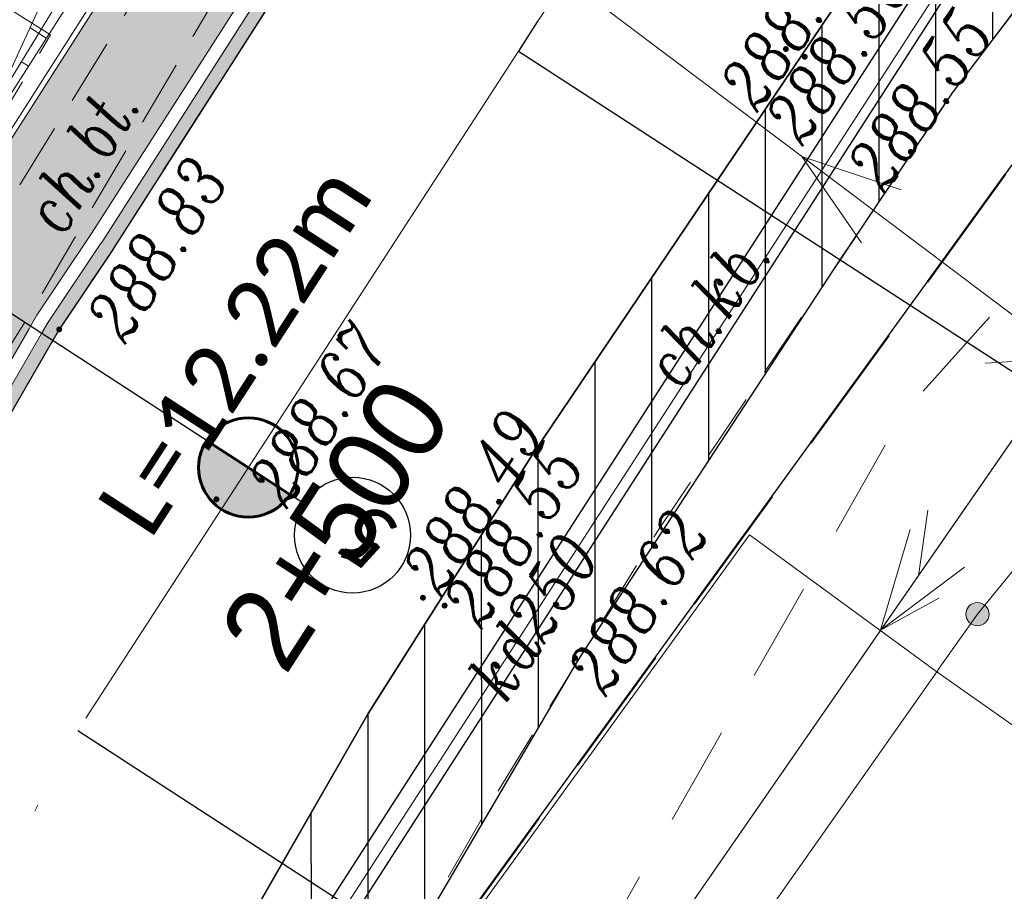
# Model space of a CAD drawing. Header units: metres. Extents: x -1 to 7476305, y 0 to 5497191.
# Tile 93 of 115: x 7475247 to 7475262, y 5497034 to 5497047. Entities that reach past the tile are written whole.
import ezdxf
from ezdxf.enums import TextEntityAlignment as Align

# ---------------------------------------------------------------- set-up
doc = ezdxf.new("R2010")
doc.units = ezdxf.units.M
for name, pattern in [('420-500', [1.5, 1, -0.5]), ('ACAD_ISO04W100', [30, 24, -3, 0, -3]), ('EGBO02-500', [2.5, 1.5, -1]), ('HIDDEN', [0.375, 0.25, -0.125]), ('KTCR02-500', [1.5, 1, -0.5]), ('KTJZ01-500', [2, 1.5, -0.5])]:
    doc.linetypes.add(name, pattern=pattern)
for name, color, linetype in [('C-DROGI-KORYTARZE', 7, 'Continuous'), ('C-DROGI-PRZEKROJE', 7, 'Continuous'), ('C-DROGI-SYTUACJA', 7, 'Continuous'), ('C-DROGI-SYTUACJA-ETYKIETY', 7, 'Continuous'), ('C-SIECI-RURY', 150, 'Continuous'), ('D_chodnik do przełożenia', 3, 'Continuous'), ('D_Granice pasa drogowego', 30, '420-500'), ('D_Skarpa przy palisadach', 7, 'Continuous'), ('S-5_wymiary', 6, 'Continuous')]:
    doc.layers.add(name, color=color, linetype=linetype)
doc.layers.add('D_opis', color=7, linetype='Continuous', lineweight=18, plot=False)
for name, color, linetype, lineweight, true_color in [('EGBB01', 7, 'Continuous', 5, 0x0a0909), ('EGBD03', 7, 'Continuous', 5, 0x0a0909), ('EGBO02', 7, 'Continuous', 5, 0x0a0909), ('KTCR02', 7, 'Continuous', 5, 0x0a0909), ('KTJZ01', 7, 'Continuous', 5, 0x0a0909), ('KTKR01', 7, 'Continuous', 5, 0x0a0909), ('KTOK05_01', 7, 'Continuous', 5, 0x0a0909), ('RTPW01', 7, 'Continuous', 5, 0x0a0909), ('RTPW02', 7, 'Continuous', 5, 0x0a0909), ('suepnn', 7, 'Continuous', 5, 0x0a0909), ('SUPK_01', 7, 'Continuous', 5, 0x0a0909), ('SUSM01', 7, 'Continuous', 5, 0x0a0909), ('sutp', 7, 'Continuous', 5, 0x0a0909)]:
    doc.layers.add(name, color=color, linetype=linetype, lineweight=lineweight, true_color=true_color)
doc.layers.add('S-1_proj_obrzeze', color=11, linetype='Continuous', lineweight=30)
doc.layers.add('S-5_opis_poprzeczka', color=7, linetype='Continuous', lineweight=25)
doc.styles.add('! rom po 1.8mm', font='calibri.ttf', dxfattribs={"height": 0.9})
doc.styles.add('KAMIL', font='calibri.ttf', dxfattribs={"height": 0.75})
doc.styles.add('romans_pochyl', font='calibri.ttf', dxfattribs={"height": 0.75})
doc.styles.add('Style-ITALIC_1250', font='ITALIC_1250.shx')
doc.linetypes.add('KTOK05_01-500', pattern='A,3.75,[13,dgnlstyle-rozp_2015.shx,S=0.002778,R=0,X=0,Y=0],3.75', length=7.5)
doc.dimstyles.new('! 500', dxfattribs={"dimscale": 5, "dimtxt": 0.9, "dimasz": 0.18, "dimexe": 0.08, "dimexo": 0.04, "dimgap": 0.07, "dimtad": 1, "dimzin": 1, "dimtxsty": '! rom po 1.8mm', "dimcen": 0.09, "dimclrd": 256, "dimclre": 256, "dimclrt": 256, "dimazin": 1, "dimtfac": 1, "dimtix": 1, "dimtmove": 1, "dimatfit": 1, "dimfxl": 0.2, "dimlwd": -1, "dimlwe": -1, "dimarcsym": 0})

# ---------------------------------------------------------------- blocks, each defined once
blk = doc.blocks.new('*D107')
at = {"layer": 'D_Skarpa przy palisadach', "transparency": 16777216}
for p, q in [((7475261.652, 5497064.493), (7475239.628, 5497077.798)), ((7475202.219, 5497015.798), (7475239.616, 5497077.7)), ((7475224.163, 5497002.436), (7475202.139, 5497015.741))]:
    blk.add_line(p, q, dxfattribs=at)
at = {"layer": 'D_Skarpa przy palisadach', "lineweight": 30, "transparency": 16777216}
for points in [[(7475239.603, 5497077.708), (7475239.629, 5497077.692), (7475239.662, 5497077.777)], [(7475202.207, 5497015.805), (7475202.232, 5497015.79), (7475202.173, 5497015.721)]]:
    blk.add_solid(points, dxfattribs=at)
at = {"layer": 'Defpoints', "color": 0, "lineweight": 30, "transparency": 16777216}
for p in [(7475239.662, 5497077.777), (7475261.669, 5497064.482), (7475224.18, 5497002.426)]:
    blk.add_point(p, dxfattribs=at)
at = {"layer": 'D_Skarpa przy palisadach', "lineweight": 30, "transparency": 16777216, "insert": (7475219.717, 5497047.474), "char_height": 0.9, "attachment_point": 5, "rotation": 58.8631, "style": '! rom po 1.8mm'}
blk.add_mtext('Miejsce do wymijania sie osób ze szczególnymi potrzebami\\Pdł. 72,50m', dxfattribs=at)
blk = doc.blocks.new('*D131')
at = {"layer": 'D_opis', "transparency": 16777216}
for p, q in [((7475285.085, 5497071.614), (7475313.148, 5497052.057)), ((7475313.064, 5497052.006), (7475266.284, 5496984.879)), ((7475238.202, 5497004.339), (7475266.265, 5496984.782))]:
    blk.add_line(p, q, dxfattribs=at)
at = {"layer": 'D_opis', "lineweight": 30, "transparency": 16777216}
for points in [[(7475313.051, 5497052.014), (7475313.076, 5497051.997), (7475313.115, 5497052.08)], [(7475266.271, 5496984.888), (7475266.296, 5496984.87), (7475266.232, 5496984.805)]]:
    blk.add_solid(points, dxfattribs=at)
at = {"layer": 'Defpoints', "color": 0, "lineweight": 30, "transparency": 16777216}
for p in [(7475285.068, 5497071.625), (7475238.185, 5497004.351), (7475266.232, 5496984.805)]:
    blk.add_point(p, dxfattribs=at)
at = {"layer": 'D_opis', "lineweight": 30, "transparency": 16777216, "insert": (7475288.525, 5497019.243), "char_height": 0.9, "attachment_point": 5, "rotation": 55.1278, "style": '! rom po 1.8mm'}
blk.add_mtext('istn. chodnik do odtworzenia\\Pdł. 82,00m', dxfattribs=at)
blk = doc.blocks.new('SUSM01')
at = {"layer": 'SUSM01', "color": 18, "linetype": 'Continuous', "lineweight": 13, "true_color": 0x0a0909}
for p, q in [((-0.543, 0.545), (-0.897, 0.899)), ((0.517, 0.545), (0.871, 0.899)), ((-0.897, -0.869), (-0.543, -0.515)), ((0.871, -0.869), (0.517, -0.515))]:
    blk.add_line(p, q, dxfattribs=at)
blk = doc.blocks.new('RTPW02')
at = {"layer": 'RTPW02', "linetype": 'Continuous', "lineweight": 13, "true_color": 0x0a0909}
h = blk.add_hatch(color=18, dxfattribs=at)
edge = h.paths.add_edge_path()
edge.add_arc((0, 0), 0.045, 0, 360)
blk = doc.blocks.new('MDCP_klauzula')
at = {"layer": 'KTOK05_01', "linetype": 'Continuous', "lineweight": 18}
h = blk.add_hatch(color=252, dxfattribs=at)
edge = h.paths.add_edge_path()
edge.add_arc((7475261.775, 5497037.71), 0.175, 0, 360)
at = {"layer": 'EGBB01', "color": 252, "linetype": 'Continuous', "lineweight": 18, "flags": 128}
blk.add_lwpolyline([(7475261.163, 5497036.839), (7475268.679, 5497031.551), (7475264.281, 5497025.301), (7475256.765, 5497030.589), (7475261.163, 5497036.839)], close=True, dxfattribs=at)
at = {"layer": 'EGBD03', "color": 96, "linetype": 'Continuous', "lineweight": 30, "flags": 128}
blk.add_lwpolyline([(7475224.229, 5496974.661), (7475234.774, 5496999.181), (7475244.883, 5497018.143), (7475247.158, 5497021.622), (7475253.509, 5497032.362), (7475263.655, 5497046.357), (7475275.03, 5497059.7), (7475278.404, 5497063.267), (7475280.249, 5497065.127), (7475283.737, 5497068.192)], dxfattribs=at)
at = {"layer": 'EGBO02', "color": 252, "linetype": 'EGBO02-500', "lineweight": 18, "flags": 128}
blk.add_lwpolyline([(7475310.722, 5497088.786), (7475293.365, 5497073.57), (7475280.887, 5497061.635), (7475269.087, 5497050.145), (7475260.656, 5497040.742), (7475252.665, 5497026.697), (7475247.491, 5497016.342), (7475242.529, 5497005.703), (7475231.803, 5496984.157), (7475223.059, 5496966.836), (7475208.823, 5496940.062), (7475188.311, 5496901.265), (7475181.318, 5496888.389), (7475171.576, 5496875.579), (7475162.425, 5496863.399)], dxfattribs=at)
at = {"layer": 'KTCR02', "color": 252, "linetype": 'KTCR02-500', "lineweight": 18, "flags": 128}
for points in [[(7475318.09, 5497102.78), (7475319.59, 5497101.07), (7475316.43, 5497098.44), (7475313, 5497095.57), (7475302.42, 5497086.74), (7475292.62, 5497078.32), (7475284.25, 5497070.97), (7475282.24, 5497069.06), (7475278.27, 5497065.23), (7475276.37, 5497063.29), (7475271.56, 5497058.19), (7475266.97, 5497052.93), (7475261.4, 5497045.58), (7475256.95, 5497038.97), (7475254.55, 5497035.06), (7475250.74, 5497028.48), (7475249.26, 5497025.96), (7475246.67, 5497021.06), (7475242.67, 5497013.29), (7475239.43, 5497006.85), (7475237.53, 5497003), (7475227.8, 5496982.89)], [(7475246.53, 5497042.912), (7475250.479, 5497049.297), (7475251.444, 5497049.001), (7475247.483, 5497042.256), (7475245.037, 5497038.339)]]:
    blk.add_lwpolyline(points, dxfattribs=at)
blk.add_lwpolyline([(7475247.785, 5497046.455), (7475246.886, 5497047.016), (7475246.693, 5497046.672), (7475245.844, 5497047.201), (7475245.623, 5497046.847), (7475244.78, 5497047.362), (7475244.557, 5497047.003), (7475243.703, 5497047.539), (7475242.708, 5497045.862), (7475243.565, 5497045.328), (7475243.373, 5497044.991), (7475244.222, 5497044.481), (7475243.995, 5497044.136), (7475244.848, 5497043.597), (7475244.652, 5497043.264), (7475245.547, 5497042.728), (7475247.785, 5497046.455)], close=True, dxfattribs=at)
at = {"layer": 'KTJZ01', "color": 252, "linetype": 'KTJZ01-500', "lineweight": 18, "flags": 128}
blk.add_lwpolyline([(7474940.948, 5496678.227), (7474942.744, 5496679.768), (7474947.468, 5496684.472), (7474951.738, 5496688.783), (7474958.027, 5496695.193), (7474962.097, 5496699.235), (7474965.673, 5496702.794), (7474969.754, 5496707.034), (7474981.843, 5496719.552), (7474986.871, 5496724.456), (7474990.284, 5496728.016), (7474993.046, 5496730.57), (7474995.803, 5496733.399), (7474999.755, 5496737.308), (7475005.043, 5496742.399), (7475009.082, 5496746.263), (7475016.386, 5496752.922), (7475018.661, 5496754.834), (7475020.089, 5496756.127), (7475022.831, 5496758.571), (7475025.815, 5496761.182), (7475031.927, 5496766.616), (7475037.923, 5496771.877), (7475045.276, 5496778.075), (7475048.776, 5496780.871), (7475053.275, 5496784.409), (7475057.865, 5496787.982), (7475065.68, 5496793.821), (7475071.675, 5496798.251), (7475080.197, 5496804.617), (7475085.951, 5496808.863), (7475092.068, 5496813.415), (7475094.463, 5496815.318), (7475099.029, 5496818.877), (7475104.515, 5496823.229), (7475105.014, 5496823.868), (7475110.261, 5496828.106), (7475116.671, 5496833.487), (7475121.299, 5496837.758), (7475127.388, 5496843.57), (7475133.626, 5496849.85), (7475138.23, 5496854.845), (7475143.855, 5496861.074), (7475148.205, 5496866.026), (7475154.747, 5496873.863), (7475160.368, 5496880.935), (7475164.02, 5496885.897), (7475167.465, 5496890.774), (7475169.395, 5496893.556), (7475177.645, 5496905.781), (7475183.716, 5496915.79), (7475187.356, 5496922.37), (7475191.312, 5496929.431), (7475194.505, 5496935.684), (7475198.366, 5496943.242), (7475201.584, 5496949.716), (7475204.91, 5496956.567), (7475209.898, 5496967.043), (7475214.268, 5496976.102), (7475219.085, 5496986.161), (7475221.068, 5496990.37), (7475223.563, 5496995.716), (7475227.167, 5497003.081), (7475229.52, 5497008.043), (7475233.202, 5497015.17), (7475236.644, 5497022.005), (7475242.538, 5497033.041), (7475245.538, 5497037.898), (7475247.914, 5497042.007), (7475248.707, 5497043.191), (7475252.159, 5497048.588), (7475253.518, 5497050.557), (7475256.496, 5497054.779), (7475262.407, 5497062.145), (7475264.477, 5497064.71), (7475272.511, 5497072.714), (7475276.959, 5497077.087), (7475283.019, 5497082.422), (7475288.616, 5497087.275), (7475294.096, 5497092.097)], dxfattribs=at)
at = {"layer": 'KTKR01', "color": 252, "linetype": 'Continuous', "lineweight": 18, "flags": 128}
blk.add_lwpolyline([(7475248.4, 5497028.94), (7475252.58, 5497036.21), (7475255.06, 5497040.12), (7475259.57, 5497046.81), (7475265.36, 5497054.54), (7475270, 5497059.8), (7475274.82, 5497064.93), (7475281.29, 5497071.24), (7475282.05, 5497071.93), (7475291.36, 5497080.2), (7475300.96, 5497088.36), (7475309.73, 5497095.73), (7475310.51, 5497096.37), (7475316.61, 5497101.48), (7475318.09, 5497102.78), (7475330.5, 5497113.22)], dxfattribs=at)
at = {"layer": 'KTOK05_01', "color": 252, "linetype": 'Continuous', "lineweight": 18}
blk.add_line((7475263.932, 5497040.362), (7475261.775, 5497037.71), dxfattribs=at)
at = {"layer": 'KTOK05_01', "color": 252, "linetype": 'KTOK05_01-500', "lineweight": 18}
blk.add_line((7475261.775, 5497037.71), (7475261.17, 5497036.86), dxfattribs=at)
at = {"layer": 'KTOK05_01', "color": 252, "linetype": 'KTOK05_01-500', "lineweight": 18, "flags": 128}
for points in [[(7475242.021, 5497044.781), (7475243.759, 5497040.19), (7475249.301, 5497049.259)], [(7475261.176, 5497036.856), (7475261.163, 5497036.839), (7475258.334, 5497038.906), (7475256.892, 5497036.909)], [(7475256.892, 5497036.909), (7475253.58, 5497032.34), (7475249.55, 5497025.62), (7475251.17, 5497024.57)]]:
    blk.add_lwpolyline(points, dxfattribs=at)
at = {"layer": 'KTOK05_01', "color": 252, "linetype": 'Continuous', "lineweight": 18}
blk.add_circle((7475261.775, 5497037.71), 0.175, dxfattribs=at)
at = {"layer": 'suepnn', "color": 1, "linetype": 'Continuous', "lineweight": 13, "true_color": 0xfa0000}
blk.add_line((7475263.16, 5497041.58), (7475237.48, 5497060.92), dxfattribs=at)
at = {"layer": 'suepnn', "color": 1, "linetype": 'Continuous', "lineweight": 13, "true_color": 0xfa0000, "flags": 128}
for points in [[(7475213.493, 5497043.011), (7475228.438, 5497032.611), (7475243.96, 5497013.85), (7475263.16, 5497041.58), (7475279.69, 5497059.683)], [(7475260.023, 5497043.316), (7475259.126, 5497044.618), (7475260.625, 5497044.115)], [(7475261.579, 5497038.418), (7475260.314, 5497037.469), (7475260.757, 5497038.987)]]:
    blk.add_lwpolyline(points, dxfattribs=at)
at = {"layer": 'SUPK_01', "color": 36, "linetype": 'Continuous', "lineweight": 13, "true_color": 0x803300, "flags": 128}
blk.add_lwpolyline([(7475262.66, 5497049.42), (7475249.55, 5497029.14), (7475248.379, 5497029.334)], dxfattribs=at)
at = {"layer": 'sutp', "color": 30, "linetype": 'Continuous', "lineweight": 13, "true_color": 0xff9100}
for p, q in [((7475243.96, 5497013.85), (7475263.16, 5497041.58)), ((7475260.883, 5497038.291), (7475261.024, 5497039.281)), ((7475260.314, 5497037.469), (7475261.191, 5497037.95))]:
    blk.add_line(p, q, dxfattribs=at)
at = {"layer": 'RTPW02', "color": 252, "linetype": 'Continuous', "lineweight": 18}
for p in [(7475258.884, 5497046.24), (7475259.168, 5497046.123), (7475260.768, 5497044.687), (7475247.914, 5497042.007), (7475250.287, 5497039.444), (7475253.405, 5497037.958), (7475253.732, 5497037.839), (7475255.703, 5497037.048)]:
    blk.add_blockref('RTPW02', p, dxfattribs=at)
at = {"layer": 'SUSM01', "color": 252, "linetype": 'Continuous', "lineweight": 18, "rotation": 48.82593315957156}
blk.add_blockref('SUSM01', (7475263.16, 5497041.58), dxfattribs=at)
at = {"layer": 'KTCR02', "color": 252, "linetype": 'Continuous', "lineweight": 18, "style": 'Style-ITALIC_1250', "width": 0.8}
blk.add_text('ch.bt.', height=0.75, rotation=59.5764, dxfattribs=at).set_placement((7475247.969, 5497043.386))
at = {"layer": 'KTKR01', "color": 252, "linetype": 'Continuous', "lineweight": 18, "style": 'Style-ITALIC_1250', "width": 0.8}
blk.add_text('ch.kb.', height=0.75, rotation=56.0145, dxfattribs=at).set_placement((7475257.295, 5497041.066))
at = {"layer": 'RTPW02', "color": 252, "linetype": 'Continuous', "lineweight": 18, "style": 'Style-ITALIC_1250', "width": 0.8}
for s, rotation, p in [('288.49', 55.3866, (7475258.446, 5497045.261)), ('288.50', 55.3866, (7475259.129, 5497044.751)), ('288.55', 55.3866, (7475260.366, 5497044.038)), ('288.83', 57.6142, (7475248.906, 5497041.765)), ('288.67', 57.6142, (7475251.349, 5497039.276)), ('288.49', 57.6142, (7475253.676, 5497037.952)), ('288.55', 57.6142, (7475254.287, 5497037.457)), ('288.62', 57.6142, (7475256.163, 5497036.439))]:
    blk.add_text(s, height=0.75, rotation=rotation, dxfattribs=at).set_placement(p)
at = {"layer": 'SUPK_01', "color": 36, "linetype": 'Continuous', "lineweight": 13, "true_color": 0x803300, "style": 'Style-ITALIC_1250', "width": 0.8}
blk.add_text('kd250', height=0.75, rotation=57.1194, dxfattribs=at).set_placement((7475255.07, 5497037.679), align=Align.MIDDLE_CENTER)
blk = doc.blocks.new('kilometraz')
at = {"linetype": 'ByBlock', "lineweight": -2}
blk.add_hatch(color=0, dxfattribs=at).paths.add_polyline_path([(0, -0.5, 0.414214), (0.5, 0, 0.414214), (0, 0.5)])
at = {"color": 0, "linetype": 'ByBlock', "lineweight": -2}
blk.add_line((0, 0.5), (0, -0.5), dxfattribs=at)
blk.add_circle((0, 0), 0.5, dxfattribs=at)
blk = doc.blocks.new('kolo')
at = {"layer": 'S-5_wymiary'}
blk.add_circle((-0.91, 0), 0.91, dxfattribs=at)

msp = doc.modelspace()

# ---------------------------------------------------------------- hatches: boundary and pattern name
at = {"layer": 'D_chodnik do przełożenia', "lineweight": 30}
h = msp.add_hatch(dxfattribs=at)
h.set_pattern_fill('ANSI31', color=3, scale=0.27, angle=45)
h.paths.add_polyline_path([(7475265.36, 5497054.54), (7475264.22, 5497053.018), (7475259.57, 5497046.81), (7475255.06, 5497040.12), (7475252.58, 5497036.21), (7475248.314, 5497028.78), (7475244.36, 5497021.44), (7475240.69, 5497014.3), (7475237.52, 5497008.04), (7475236.215, 5497005.367), (7475238.213, 5497004.404), (7475241.05, 5497010.07), (7475244.67, 5497017.175), (7475247.44, 5497022.39), (7475250.74, 5497028.48), (7475255.75, 5497037.015), (7475259.702, 5497043.057), (7475261.4, 5497045.58), (7475266.97, 5497052.93), (7475271.56, 5497058.19), (7475278.27, 5497065.23), (7475283.245, 5497070.015), (7475284.274, 5497070.994), (7475285.039, 5497071.671), (7475283.49, 5497073.209), (7475281.29, 5497071.24), (7475274.82, 5497064.93), (7475270, 5497059.8)])

# ---------------------------------------------------------------- linework, layer by layer
at = {"layer": 'D_chodnik do przełożenia', "lineweight": 30, "flags": 128}
msp.add_lwpolyline([(7475250.74, 5497028.48), (7475255.75, 5497037.015), (7475259.702, 5497043.057), (7475261.4, 5497045.58), (7475266.97, 5497052.93), (7475271.56, 5497058.19), (7475278.27, 5497065.23), (7475283.245, 5497070.015), (7475284.274, 5497070.994), (7475285.039, 5497071.671), (7475283.49, 5497073.209), (7475281.29, 5497071.24), (7475274.82, 5497064.93), (7475270, 5497059.8), (7475265.36, 5497054.54), (7475264.22, 5497053.018), (7475259.57, 5497046.81), (7475255.06, 5497040.12), (7475252.58, 5497036.21), (7475248.314, 5497028.78)], dxfattribs=at)
at = {"layer": 'D_Granice pasa drogowego', "lineweight": 50, "ltscale": 2, "flags": 128}
msp.add_lwpolyline([(7474871.194, 5496602.021), (7474875.844, 5496605.985), (7474886.51, 5496614.328), (7474893.187, 5496619.551), (7474906.364, 5496629.859), (7474908.002, 5496630.38), (7474914.804, 5496638.74), (7474928.905, 5496651.777), (7474946.406, 5496669.552), (7474957.321, 5496680.639), (7474994.148, 5496718.045), (7475014.642, 5496738.841), (7475028.014, 5496750.844), (7475033.755, 5496755.998), (7475037.841, 5496759.479), (7475046.672, 5496767.002), (7475050.423, 5496770.198), (7475056.626, 5496775.2), (7475065.197, 5496781.478), (7475069.506, 5496784.668), (7475083.953, 5496795.64), (7475091.313, 5496801.229), (7475097.69, 5496806.073), (7475103.398, 5496810.407), (7475110.576, 5496816.081), (7475114.68, 5496819.326), (7475120.064, 5496824.042), (7475130.991, 5496833.37), (7475144.36, 5496846.35), (7475159.914, 5496864.742), (7475165.321, 5496871.433), (7475168.549, 5496875.377), (7475175.09, 5496884.328), (7475189.457, 5496903.989), (7475193.179, 5496911.075), (7475198.108, 5496920.456), (7475202.904, 5496929.586), (7475209.984, 5496944.676), (7475224.229, 5496974.661), (7475228.871, 5496985.456), (7475234.774, 5496999.181), (7475235.211, 5497000), (7475244.883, 5497018.143), (7475247.158, 5497021.622), (7475253.509, 5497032.362), (7475263.655, 5497046.357), (7475275.03, 5497059.7), (7475278.404, 5497063.267), (7475280.249, 5497065.127), (7475283.737, 5497068.192), (7475289.77, 5497074.68), (7475292.049, 5497076.649), (7475298.288, 5497082.039), (7475318.081, 5497097.784), (7475318.6, 5497101.12), (7475308.342, 5497109.277), (7475299.764, 5497105.915), (7475300.031, 5497102.685), (7475290.434, 5497094.878), (7475285.765, 5497091.08), (7475277.631, 5497083.259), (7475263.588, 5497069.572), (7475259.571, 5497065.54), (7475255.16, 5497060.7), (7475248.447, 5497051.193), (7475241.071, 5497040.575), (7475236.851, 5497034.5), (7475232.87, 5497026.192), (7475228.603, 5497017.286), (7475222.129, 5497003.773), (7475221.6, 5497002.67), (7475223.058, 5497002.07), (7475222.491, 5496999.056), (7475222.104, 5496998.239), (7475217.488, 5496988.479), (7475214.662, 5496982.503), (7475211.997, 5496976.871), (7475210.402, 5496973.497), (7475207.108, 5496966.534), (7475200.594, 5496952.761), (7475195.041, 5496942.357), (7475186.706, 5496926.741), (7475181.863, 5496917.665), (7475180.812, 5496915.697), (7475174.258, 5496906.159), (7475161.354, 5496887.311), (7475156.287, 5496881.059), (7475137.148, 5496857.357), (7475129.378, 5496848.794), (7475126.377, 5496845.473), (7475122.357, 5496841.906), (7475113.346, 5496833.897), (7475108.201, 5496829.327), (7475103.572, 5496825.562), (7475101.251, 5496823.675), (7475097.151, 5496820.343), (7475092.412, 5496817.061), (7475083.189, 5496810.712), (7475063.35, 5496796.429), (7475055.25, 5496790.597), (7475035.25, 5496773.04), (7475032.26, 5496770.67), (7475010.572, 5496750.962), (7475002.025, 5496743.149), (7474993.311, 5496735.182), (7474991.33, 5496733.29), (7474987.11, 5496729.262), (7474981.728, 5496724.125), (7474978.688, 5496721.224), (7474975.041, 5496717.744), (7474967.615, 5496710.352), (7474955.357, 5496698.026), (7474948.808, 5496691.442), (7474943.173, 5496685.776), (7474941.426, 5496684.019), (7474940.056, 5496682.642), (7474939.655, 5496682.287), (7474931.483, 5496675.053), (7474923.147, 5496667.674), (7474919.881, 5496664.783), (7474908.976, 5496655.13), (7474905.9, 5496652.407), (7474901.86, 5496653.48)], dxfattribs=at)

# ---------------------------------------------------------------- dimensions: what is measured, and where the dimension line sits
at = {"layer": 'D_opis', "lineweight": 30}
dim = msp.add_aligned_dim(p1=(7475285.068, 5497071.625), p2=(7475238.185, 5497004.351), distance=34.186, text='istn. chodnik do odtworzenia\\Pdł. <>m', dimstyle='! 500', override={"dimscale": 0.5}, dxfattribs=at)
dim.commit()
dim.dimension.update_dxf_attribs({"geometry": '*D131', "text_midpoint": (7475288.525, 5497019.243)})
at = {"layer": 'D_Skarpa przy palisadach', "color": 18, "lineweight": 30, "true_color": 0x000000}
dim = msp.add_aligned_dim(p1=(7475224.18, 5497002.426), p2=(7475261.669, 5497064.482), distance=25.711, text='Miejsce do wymijania sie osób ze szczególnymi potrzebami\\Pdł. <>m', dimstyle='! 500', override={"dimscale": 0.5}, dxfattribs=at)
dim.commit()
dim.dimension.update_dxf_attribs({"geometry": '*D107', "text_midpoint": (7475219.717, 5497047.474)})

# ---------------------------------------------------------------- next in the draw order: block references
at = {"layer": 'RTPW01', "color": 18, "lineweight": 30, "true_color": 0x000000}
msp.add_blockref('MDCP_klauzula', (0, 0), dxfattribs=at)

# ---------------------------------------------------------------- next in the draw order: hatches: boundary and pattern name
at = {"layer": 'C-DROGI-KORYTARZE', "linetype": 'Continuous', "lineweight": -3, "true_color": 0xfeeab9}
msp.add_hatch(color=254, dxfattribs=at).paths.add_polyline_path([(7475266.288, 5497067.079), (7475264.195, 5497064.993), (7475264.179, 5497064.977), (7475262.381, 5497062.75), (7475262.361, 5497062.725), (7475262.103, 5497062.405), (7475262.085, 5497062.383), (7475261.054, 5497061.098), (7475261.05, 5497061.093), (7475260.448, 5497060.343), (7475260.443, 5497060.336), (7475256.208, 5497055.059), (7475256.174, 5497055.017), (7475253.225, 5497050.836), (7475253.187, 5497050.782), (7475251.859, 5497048.857), (7475251.824, 5497048.807), (7475251.556, 5497048.387), (7475251.535, 5497048.355), (7475248.403, 5497043.456), (7475248.371, 5497043.409), (7475247.588, 5497042.239), (7475247.578, 5497042.225), (7475247.481, 5497042.056), (7475247.46, 5497042.019), (7475245.202, 5497038.116), (7475245.194, 5497038.102), (7475245.115, 5497037.964), (7475245.11, 5497037.956), (7475242.252, 5497033.337), (7475242.185, 5497033.229), (7475236.314, 5497022.236), (7475236.291, 5497022.193), (7475235.164, 5497019.955), (7475235.151, 5497019.93), (7475233.318, 5497016.289), (7475233.305, 5497016.264), (7475232.894, 5497015.445), (7475232.842, 5497015.344), (7475229.431, 5497008.741), (7475229.374, 5497008.632), (7475229.202, 5497008.299), (7475229.16, 5497008.217), (7475227.593, 5497004.913), (7475227.592, 5497004.911), (7475227.59, 5497004.906), (7475227.461, 5497004.635), (7475227.264, 5497004.219), (7475227.255, 5497004.199), (7475225.64, 5497004.978), (7475225.65, 5497004.998), (7475225.85, 5497005.413), (7475225.981, 5497005.682), (7475225.984, 5497005.686), (7475225.986, 5497005.689), (7475227.552, 5497008.992), (7475227.591, 5497009.076), (7475227.763, 5497009.409), (7475227.82, 5497009.518), (7475231.232, 5497016.12), (7475231.283, 5497016.222), (7475231.726, 5497017.102), (7475231.739, 5497017.127), (7475233.572, 5497020.768), (7475233.585, 5497020.793), (7475234.712, 5497023.031), (7475234.734, 5497023.075), (7475240.605, 5497034.067), (7475240.665, 5497034.18), (7475243.605, 5497038.932), (7475243.61, 5497038.94), (7475243.69, 5497039.078), (7475243.698, 5497039.092), (7475245.955, 5497042.996), (7475245.976, 5497043.032), (7475246.074, 5497043.201), (7475246.082, 5497043.216), (7475246.867, 5497044.385), (7475246.898, 5497044.433), (7475250.031, 5497049.331), (7475250.051, 5497049.363), (7475250.324, 5497049.789), (7475250.357, 5497049.841), (7475251.703, 5497051.792), (7475251.741, 5497051.847), (7475254.73, 5497056.084), (7475254.761, 5497056.128), (7475259.053, 5497061.476), (7475259.058, 5497061.483), (7475259.669, 5497062.244), (7475259.672, 5497062.249), (7475260.717, 5497063.551), (7475260.735, 5497063.573), (7475260.997, 5497063.897), (7475261.017, 5497063.922), (7475262.839, 5497066.18), (7475262.853, 5497066.197), (7475264.975, 5497068.311), (7475266.288, 5497067.079)], flags=0)
at = {"layer": 'C-DROGI-PRZEKROJE', "linetype": 'Continuous', "lineweight": -3}
msp.add_hatch(color=5, dxfattribs=at).paths.add_polyline_path([(7475266.58, 5497066.805), (7475264.492, 5497064.725), (7475264.477, 5497064.71), (7475262.685, 5497062.489), (7475262.664, 5497062.464), (7475262.407, 5497062.145), (7475262.389, 5497062.123), (7475261.361, 5497060.842), (7475261.358, 5497060.838), (7475260.757, 5497060.089), (7475260.752, 5497060.082), (7475256.53, 5497054.821), (7475256.496, 5497054.779), (7475253.556, 5497050.611), (7475253.518, 5497050.557), (7475252.194, 5497048.638), (7475252.159, 5497048.588), (7475251.891, 5497048.169), (7475251.871, 5497048.137), (7475248.739, 5497043.239), (7475248.707, 5497043.191), (7475247.923, 5497042.021), (7475247.914, 5497042.007), (7475247.817, 5497041.838), (7475247.795, 5497041.802), (7475245.538, 5497037.898), (7475245.53, 5497037.884), (7475245.45, 5497037.746), (7475245.445, 5497037.738), (7475242.605, 5497033.15), (7475242.538, 5497033.041), (7475236.667, 5497022.049), (7475236.644, 5497022.005), (7475235.517, 5497019.767), (7475235.504, 5497019.742), (7475233.671, 5497016.102), (7475233.659, 5497016.077), (7475233.254, 5497015.271), (7475233.202, 5497015.17), (7475229.791, 5497008.568), (7475229.734, 5497008.458), (7475229.563, 5497008.125), (7475229.52, 5497008.043), (7475227.953, 5497004.739), (7475227.952, 5497004.737), (7475227.95, 5497004.732), (7475227.822, 5497004.462), (7475227.624, 5497004.045), (7475227.615, 5497004.026), (7475227.434, 5497004.113), (7475227.444, 5497004.132), (7475227.641, 5497004.549), (7475227.77, 5497004.819), (7475227.772, 5497004.824), (7475227.773, 5497004.827), (7475229.339, 5497008.13), (7475229.382, 5497008.212), (7475229.554, 5497008.545), (7475229.61, 5497008.655), (7475233.021, 5497015.257), (7475233.074, 5497015.358), (7475233.482, 5497016.171), (7475233.494, 5497016.196), (7475235.327, 5497019.836), (7475235.34, 5497019.861), (7475236.467, 5497022.099), (7475236.49, 5497022.143), (7475242.361, 5497033.135), (7475242.428, 5497033.244), (7475245.277, 5497037.847), (7475245.282, 5497037.856), (7475245.362, 5497037.993), (7475245.37, 5497038.007), (7475247.627, 5497041.911), (7475247.648, 5497041.947), (7475247.746, 5497042.116), (7475247.755, 5497042.13), (7475248.539, 5497043.3), (7475248.571, 5497043.348), (7475251.703, 5497048.246), (7475251.723, 5497048.278), (7475251.991, 5497048.698), (7475252.026, 5497048.748), (7475253.352, 5497050.67), (7475253.39, 5497050.724), (7475256.335, 5497054.898), (7475256.368, 5497054.94), (7475260.597, 5497060.209), (7475260.602, 5497060.216), (7475261.204, 5497060.966), (7475261.207, 5497060.97), (7475262.237, 5497062.253), (7475262.255, 5497062.275), (7475262.512, 5497062.595), (7475262.533, 5497062.62), (7475264.328, 5497064.844), (7475264.343, 5497064.859), (7475266.434, 5497066.942), (7475266.58, 5497066.805)], flags=0)

# ---------------------------------------------------------------- next in the draw order: linework, layer by layer
at = {"layer": 'C-DROGI-KORYTARZE', "color": 34, "linetype": 'Continuous', "lineweight": 15}
for p, q in [((7475247.719, 5497046.404, 288.98), (7475247.471, 5497046.564, 288.784)), ((7475247.45, 5497045.982, 288.979), (7475247.355, 5497046.044, 288.904))]:
    msp.add_line(p, q, dxfattribs=at)
at = {"layer": 'C-DROGI-KORYTARZE', "color": 32, "linetype": 'Continuous', "lineweight": 15}
msp.add_polyline3d([(7475253.104, 5497057.284, 287.94), (7475249.891, 5497053.107, 287.778), (7475249.849, 5497053.053, 287.776), (7475248.683, 5497050.938, 287.916), (7475248.719, 5497050.84, 287.971), (7475249.013, 5497050.038, 288.417), (7475249.035, 5497049.977, 288.45), (7475246.587, 5497044.635, 288.972), (7475246.556, 5497044.586, 288.973), (7475245.739, 5497043.438, 288.996), (7475245.73, 5497043.424, 288.996), (7475245.626, 5497043.259, 289), (7475245.6, 5497043.226, 289.004), (7475243.033, 5497039.523, 288.663), (7475243.011, 5497039.518, 288.652), (7475242.808, 5497039.46, 288.552), (7475242.796, 5497039.457, 288.546), (7475238.953, 5497035.088, 287.883), (7475238.883, 5497034.981, 287.875), (7475233.014, 5497023.988, 287.796)], dxfattribs=at)
at = {"layer": 'C-DROGI-KORYTARZE', "color": 26, "linetype": 'Continuous', "lineweight": 15}
msp.add_polyline3d([(7475254.432, 5497056.303, 289.041), (7475251.435, 5497052.055, 289.024), (7475251.397, 5497052, 289.024), (7475250.048, 5497050.044, 289.003), (7475250.014, 5497049.992, 289.003), (7475249.741, 5497049.565, 288.995), (7475249.72, 5497049.533, 288.995), (7475246.587, 5497044.634, 288.972), (7475246.557, 5497044.586, 288.973), (7475245.772, 5497043.417, 288.97), (7475245.763, 5497043.402, 288.97), (7475245.666, 5497043.234, 288.969), (7475245.645, 5497043.197, 288.969), (7475243.388, 5497039.293, 288.945), (7475243.379, 5497039.279, 288.945), (7475243.3, 5497039.142, 288.943), (7475243.295, 5497039.133, 288.943), (7475240.338, 5497034.353, 288.929), (7475240.278, 5497034.241, 288.928), (7475234.407, 5497023.248, 288.847)], dxfattribs=at)
at = {"layer": 'C-DROGI-PRZEKROJE', "color": 10, "linetype": 'Continuous', "lineweight": 15, "ltscale": 0.3}
for points in [[(7475274.715, 5497077.966, 288.904), (7475270.972, 5497074.286, 288.947), (7475270.66, 5497073.975, 288.78), (7475262.853, 5497066.197, 288.999), (7475260.997, 5497063.897, 289.01), (7475260.717, 5497063.551, 289.012), (7475259.669, 5497062.244, 288.973), (7475259.058, 5497061.483, 288.973), (7475254.761, 5497056.128, 289.019), (7475251.741, 5497051.847, 289.002), (7475250.357, 5497049.841, 288.981), (7475250.051, 5497049.363, 288.973), (7475246.898, 5497044.433, 288.951), (7475246.082, 5497043.216, 288.948), (7475245.955, 5497042.996, 288.947), (7475243.69, 5497039.078, 288.923), (7475243.606, 5497038.943, 288.921), (7475240.665, 5497034.18, 288.906), (7475234.734, 5497023.075, 288.826)], [(7475260.443, 5497060.336, 288.973), (7475256.208, 5497055.059, 289.013), (7475256.174, 5497055.017, 289.019), (7475253.225, 5497050.836, 289.002), (7475253.187, 5497050.782, 289.002), (7475251.859, 5497048.857, 288.982), (7475251.824, 5497048.807, 288.981), (7475251.556, 5497048.387, 288.974), (7475251.535, 5497048.355, 288.973), (7475248.403, 5497043.456, 288.95), (7475248.371, 5497043.409, 288.951), (7475247.588, 5497042.239, 288.948), (7475247.578, 5497042.225, 288.948), (7475247.481, 5497042.056, 288.947), (7475247.46, 5497042.019, 288.947), (7475245.202, 5497038.116, 288.923), (7475245.194, 5497038.102, 288.923), (7475245.115, 5497037.964, 288.921), (7475245.11, 5497037.956, 288.921), (7475242.252, 5497033.337, 288.907)], [(7475260.597, 5497060.209, 288.833), (7475256.369, 5497054.94, 288.873), (7475256.335, 5497054.898, 288.879), (7475253.391, 5497050.723, 288.862), (7475253.353, 5497050.67, 288.862), (7475252.026, 5497048.748, 288.842), (7475251.992, 5497048.698, 288.841), (7475251.723, 5497048.278, 288.834), (7475251.703, 5497048.246, 288.833), (7475248.571, 5497043.347, 288.81), (7475248.539, 5497043.3, 288.811), (7475247.756, 5497042.13, 288.808), (7475247.746, 5497042.116, 288.808), (7475247.649, 5497041.947, 288.807), (7475247.628, 5497041.911, 288.807), (7475245.37, 5497038.007, 288.783), (7475245.362, 5497037.993, 288.783), (7475245.283, 5497037.855, 288.781), (7475245.278, 5497037.847, 288.781), (7475242.429, 5497033.244, 288.767)], [(7475260.752, 5497060.082, 288.853), (7475256.53, 5497054.821, 288.893), (7475256.496, 5497054.779, 288.899), (7475253.556, 5497050.611, 288.882), (7475253.518, 5497050.557, 288.882), (7475252.194, 5497048.638, 288.862), (7475252.159, 5497048.588, 288.861), (7475251.891, 5497048.169, 288.854), (7475251.871, 5497048.137, 288.853), (7475248.739, 5497043.239, 288.83), (7475248.707, 5497043.191, 288.831), (7475247.923, 5497042.021, 288.828), (7475247.914, 5497042.007, 288.828), (7475247.817, 5497041.838, 288.827), (7475247.795, 5497041.802, 288.827), (7475245.538, 5497037.898, 288.803), (7475245.53, 5497037.884, 288.803), (7475245.45, 5497037.746, 288.801), (7475245.445, 5497037.738, 288.801), (7475242.605, 5497033.15, 288.787)], [(7475254.73, 5497056.084, 289.055), (7475251.741, 5497051.847, 289.038), (7475251.703, 5497051.792, 289.038), (7475250.357, 5497049.841, 289.017), (7475250.324, 5497049.789, 289.017), (7475250.051, 5497049.363, 289.009), (7475250.031, 5497049.331, 289.009), (7475246.898, 5497044.433, 288.986), (7475246.867, 5497044.385, 288.987), (7475246.082, 5497043.216, 288.984), (7475246.074, 5497043.201, 288.984), (7475245.976, 5497043.032, 288.983), (7475245.955, 5497042.996, 288.983), (7475243.698, 5497039.092, 288.959), (7475243.69, 5497039.078, 288.959), (7475243.61, 5497038.94, 288.957), (7475243.605, 5497038.932, 288.957), (7475240.665, 5497034.18, 288.943), (7475240.605, 5497034.067, 288.942), (7475234.734, 5497023.075, 288.861)]]:
    msp.add_polyline3d(points, dxfattribs=at)
at = {"layer": 'C-DROGI-PRZEKROJE', "color": 1, "linetype": 'Continuous', "lineweight": 15}
msp.add_polyline3d([(7475260.443, 5497060.336, 288.973), (7475256.208, 5497055.059, 289.013), (7475256.174, 5497055.017, 289.019), (7475253.225, 5497050.836, 289.002), (7475253.187, 5497050.782, 289.002), (7475251.859, 5497048.857, 288.982), (7475251.824, 5497048.807, 288.981), (7475251.556, 5497048.387, 288.974), (7475251.535, 5497048.355, 288.973), (7475248.403, 5497043.456, 288.95), (7475248.371, 5497043.409, 288.951), (7475247.588, 5497042.239, 288.948), (7475247.578, 5497042.225, 288.948), (7475247.481, 5497042.056, 288.947), (7475247.46, 5497042.019, 288.947), (7475245.202, 5497038.116, 288.923), (7475245.194, 5497038.102, 288.923), (7475245.115, 5497037.964, 288.921), (7475245.11, 5497037.956, 288.921), (7475242.252, 5497033.337, 288.907)], dxfattribs=at)
at = {"layer": 'C-DROGI-PRZEKROJE', "color": 7, "linetype": 'Continuous', "lineweight": -3}
msp.add_polyline3d([(7475260.752, 5497060.082, 288.833), (7475256.53, 5497054.821, 288.873), (7475256.496, 5497054.779, 288.879), (7475253.556, 5497050.611, 288.862), (7475253.518, 5497050.557, 288.862), (7475252.194, 5497048.638, 288.842), (7475252.159, 5497048.588, 288.841), (7475251.891, 5497048.169, 288.834), (7475251.871, 5497048.137, 288.833), (7475248.739, 5497043.239, 288.81), (7475248.707, 5497043.191, 288.811), (7475247.923, 5497042.021, 288.808), (7475247.914, 5497042.007, 288.808), (7475247.817, 5497041.838, 288.807), (7475247.795, 5497041.802, 288.807), (7475245.538, 5497037.898, 288.783), (7475245.53, 5497037.884, 288.783), (7475245.45, 5497037.746, 288.781), (7475245.445, 5497037.738, 288.781), (7475242.605, 5497033.15, 288.767)], dxfattribs=at)
at = {"layer": 'C-DROGI-SYTUACJA', "color": 8, "linetype": 'HIDDEN', "lineweight": -3, "ltscale": 10}
msp.add_line((7475263.295, 5497059.232), (7475254.845, 5497046.208), dxfattribs=at)
at = {"layer": 'C-DROGI-SYTUACJA', "color": 1, "linetype": 'Continuous', "lineweight": 15, "ltscale": 0.5, "flags": 128}
msp.add_lwpolyline([(7475274.574, 5497069.901, 0.059501), (7475254.845, 5497046.208)], format="xyb", dxfattribs=at)
at = {"layer": 'C-DROGI-SYTUACJA', "color": 1, "linetype": 'ACAD_ISO04W100', "lineweight": 15, "ltscale": 0.5, "flags": 128}
msp.add_lwpolyline([(7475254.845, 5497046.208), (7475248.193, 5497035.955), (7475236.767, 5497014.427), (7475204.581, 5496947.694), (7475194.212, 5496927.054), (7475192.33, 5496923.641)], dxfattribs=at)
at = {"layer": 'C-DROGI-SYTUACJA', "color": 7, "linetype": 'Continuous', "lineweight": 30}
msp.add_polyline3d([(7475248.4, 5497028.94, 288.523), (7475252.58, 5497036.21, 288.506), (7475255.06, 5497040.12, 288.492), (7475259.57, 5497046.81, 288.489), (7475265.36, 5497054.54, 288.487), (7475270, 5497059.8, 288.506), (7475274.82, 5497064.93, 288.488), (7475281.29, 5497071.24, 288.472), (7475282.05, 5497071.93, 288.462), (7475291.36, 5497080.2, 288.515), (7475300.96, 5497088.36, 288.589), (7475309.73, 5497095.73, 289.14), (7475310.51, 5497096.37, 289.096), (7475316.61, 5497101.48, 288.628), (7475318.09, 5497102.78, 288.645)], dxfattribs=at)
at = {"layer": 'C-DROGI-SYTUACJA-ETYKIETY', "color": 1, "linetype": 'Continuous', "lineweight": -3}
for p, q in [((7475254.845, 5497046.208), (7475288.402, 5497024.438)), ((7475248.193, 5497035.955), (7475281.75, 5497014.185))]:
    msp.add_line(p, q, dxfattribs=at)
at = {"layer": 'C-SIECI-RURY', "color": 150, "linetype": 'Continuous', "lineweight": 30}
for p, q in [((7475249.652, 5497029.722), (7475262.127, 5497049.103)), ((7475250.003, 5497029.496), (7475262.479, 5497048.876))]:
    msp.add_line(p, q, dxfattribs=at)
at = {"layer": 'S-1_proj_obrzeze', "color": 250, "linetype": 'Continuous', "lineweight": 15}
for points in [[(7475254.665, 5497056.131, 289.055), (7475251.675, 5497051.892, 289.038), (7475251.637, 5497051.837, 289.038), (7475250.29, 5497049.885, 289.017), (7475250.257, 5497049.833, 289.017), (7475249.984, 5497049.407, 289.009), (7475249.964, 5497049.375, 289.009), (7475246.831, 5497044.477, 288.986), (7475246.8, 5497044.428, 288.987), (7475246.015, 5497043.259, 288.984), (7475246.007, 5497043.244, 288.984), (7475245.909, 5497043.076, 288.983), (7475245.888, 5497043.039, 288.983), (7475243.631, 5497039.135, 288.959), (7475243.623, 5497039.121, 288.959), (7475243.543, 5497038.984, 288.957), (7475243.538, 5497038.975, 288.957), (7475240.594, 5497034.217, 288.943), (7475240.534, 5497034.105, 288.942), (7475234.663, 5497023.112, 288.861)], [(7475254.73, 5497056.084, 289.055), (7475251.741, 5497051.847, 289.038), (7475251.703, 5497051.792, 289.038), (7475250.357, 5497049.841, 289.017), (7475250.324, 5497049.789, 289.017), (7475250.051, 5497049.363, 289.009), (7475250.031, 5497049.331, 289.009), (7475246.898, 5497044.433, 288.986), (7475246.867, 5497044.385, 288.987), (7475246.082, 5497043.216, 288.984), (7475246.074, 5497043.201, 288.984), (7475245.976, 5497043.032, 288.983), (7475245.955, 5497042.996, 288.983), (7475243.698, 5497039.092, 288.959), (7475243.69, 5497039.078, 288.959), (7475243.61, 5497038.94, 288.957), (7475243.605, 5497038.932, 288.957), (7475240.665, 5497034.18, 288.943), (7475240.605, 5497034.067, 288.942), (7475234.734, 5497023.075, 288.861)]]:
    msp.add_polyline3d(points, dxfattribs=at)
at = {"layer": 'S-5_opis_poprzeczka', "color": 7, "linetype": 'Continuous', "lineweight": 25}
msp.add_lwpolyline([(7475251.607, 5497039.379), (7475250.768, 5497039.924), (7475242.379, 5497045.366)], dxfattribs=at)

# ---------------------------------------------------------------- next in the draw order: block references
at = {"layer": 'C-DROGI-SYTUACJA-ETYKIETY', "color": 7, "linetype": 'Continuous', "lineweight": 60, "xscale": 1.5, "yscale": 1.5, "zscale": 1.5, "rotation": 237.0258384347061}
msp.add_blockref('kilometraz', (7475250.768, 5497039.924), dxfattribs=at)
at = {"layer": 'S-5_opis_poprzeczka', "color": 7, "linetype": 'Continuous', "lineweight": 25, "xscale": 0.9614294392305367, "yscale": 0.9614294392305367, "zscale": 0.9614294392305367, "rotation": 147.0258384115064}
msp.add_blockref('kolo', (7475251.607, 5497039.379), dxfattribs=at)

# ---------------------------------------------------------------- next in the draw order: texts
at = {"layer": 'C-DROGI-SYTUACJA-ETYKIETY', "color": 7, "linetype": 'Continuous', "lineweight": -3, "insert": (7475250.995, 5497041.422), "char_height": 1, "attachment_point": 8, "rotation": 57.0258, "style": 'KAMIL'}
msp.add_mtext('L=12.22m', dxfattribs=at)
at = {"layer": 'C-DROGI-SYTUACJA-ETYKIETY', "color": 7, "linetype": 'Continuous', "lineweight": -3, "insert": (7475251.554, 5497039.413), "char_height": 1.25, "attachment_point": 2, "rotation": 57.0258}
msp.add_mtext('2+500', dxfattribs=at)
at = {"layer": 'S-5_opis_poprzeczka', "color": 7, "linetype": 'Continuous', "lineweight": 25, "insert": (7475253.119, 5497039.069), "char_height": 0.9, "attachment_point": 7, "rotation": 147.0258, "style": 'romans_pochyl'}
msp.add_mtext('{\\fCalibri|b0|i0|c238|p34;5}', dxfattribs=at)

doc.saveas('drawing.dxf')
